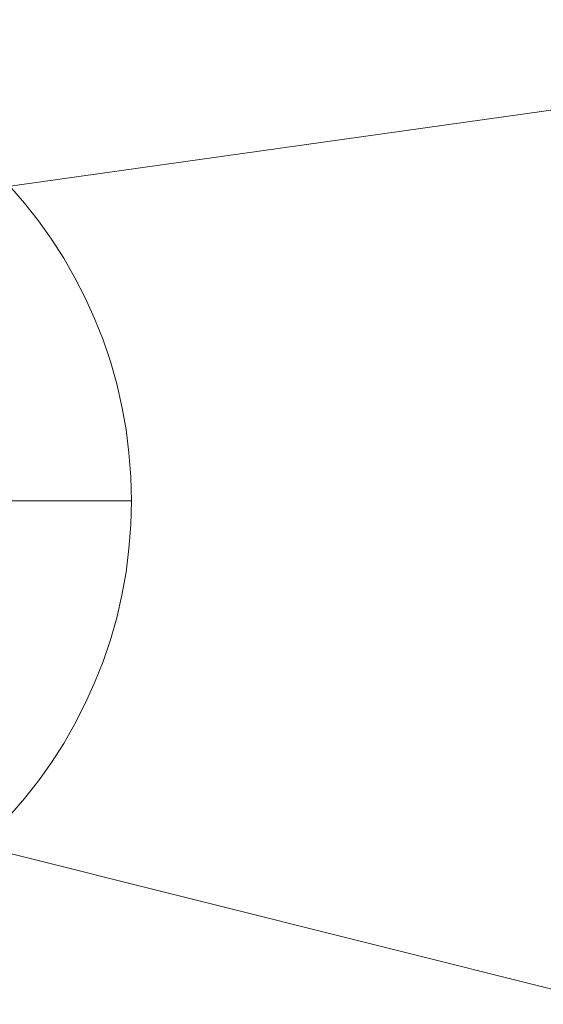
# Model space of a CAD drawing. Header units: centimetres. Extents: x -9388 to 91680, y -1419244 to 50347.
# Tile 143 of 183: x 39014 to 39294, y -689768 to -689242. Entities that reach past the tile are written whole.
import ezdxf

# ---------------------------------------------------------------- set-up
doc = ezdxf.new("R2010")
doc.units = ezdxf.units.CM
doc.layers.add('Budowlane - Obrobki Blacharskie_Nr_pióra__1', color=7, linetype='Continuous', lineweight=13)
doc.layers.add('Q_podkład', color=8, linetype='Continuous', lineweight=9)
doc.layers.add('Q_kd_wpusty', color=7, linetype='Continuous', lineweight=15, true_color=0x009901)

# ---------------------------------------------------------------- blocks, each defined once
blk = doc.blocks.new('PAB.02_RZUT DACHU')
at = {"layer": 'Budowlane - Obrobki Blacharskie_Nr_pióra__1', "color": 8, "linetype": 'Continuous'}
for p, q in [((38824, -709356.99), (41974, -708914.22)), ((38824, -709641.14), (41975.02, -710430.3))]:
    blk.add_line(p, q, dxfattribs=at)
blk = doc.blocks.new('A$C674D9795')
at = {"layer": 'Q_kd_wpusty', "linetype": 'Continuous', "ltscale": 0.5}
blk.add_line((0.5, 0), (25, 0), dxfattribs=at)
blk.add_line((0.5, 0), (25, 0), dxfattribs=at)
at = {"layer": 'Q_kd_wpusty', "linetype": 'Continuous'}
blk.add_circle((0, 0), 25, dxfattribs=at)
blk.add_circle((0, 0), 25, dxfattribs=at)

msp = doc.modelspace()

# ---------------------------------------------------------------- block references
at = {"xscale": 10, "yscale": 10, "zscale": 10}
msp.add_blockref('A$C674D9795', (38824, -689499.06), dxfattribs=at)
at = {"layer": 'Q_podkład'}
msp.add_blockref('PAB.02_RZUT DACHU', (0, 20000), dxfattribs=at)

doc.saveas('drawing.dxf')
